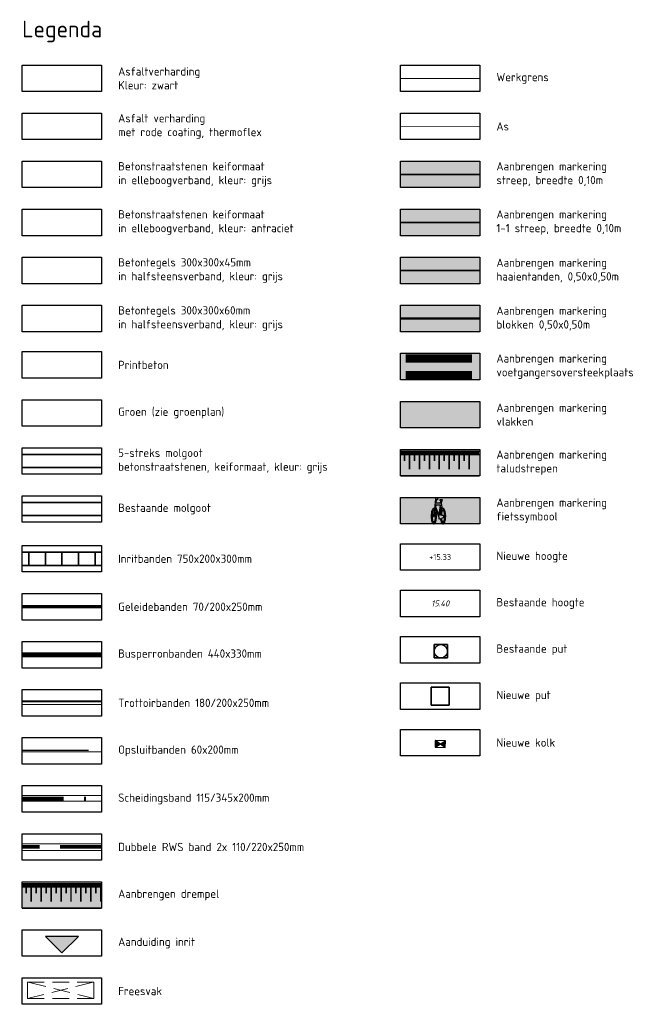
# Model space of a CAD drawing. Header units: metres. Extents: x -5 to 205656, y -9 to 393038.
# Tile 25 of 29: x 205618 to 205656, y 390983 to 391043. Entities that reach past the tile are written whole.
import ezdxf

# ---------------------------------------------------------------- set-up
doc = ezdxf.new("R2010")
doc.units = ezdxf.units.M
for name, pattern in [('AM-AS-SO', [16, 10, -2, 2, -2]), ('DASHDOT', [1, 0.5, -0.25, 0, -0.25]), ('DASHED', [0.75, 0.5, -0.25]), ('VH-OPSLUITBAND_100X200', [16, 8, -2, 4, -2]), ('VH-TROTTOIRBAND_180-200', [20, 10, -2, 2, -2, 2, -2]), ('VW-1-1_STREEP', [2, 1, -1])]:
    doc.linetypes.add(name, pattern=pattern)
for name, color, linetype, lineweight in [('B-OI-RI-BRAND_RIOOLPUT-S', 253, 'Continuous', 25), ('B-WE-OG-HOOGTEPUNT-T18', 252, 'Continuous', 18), ('Freesvakken_nle', 7, 'DASHED', 20), ('N-WE-AM-AS_WEG-G', 10, 'AM-AS-SO', 18), ('N-WE-OG-HOOGTEPUNT-T25', 7, 'Continuous', 25), ('N-WE-RI-HWA_KOLK_STRAATKOLK-S-100', 150, 'Continuous', 25), ('N-WE-VH-KANTOPSLUITING_BUSPERRONBAND', 4, 'Continuous', 15), ('N-WE-VH-KANTOPSLUITING_INRIT', 40, 'Continuous', 15), ('N-WE-VH-KANTOPSLUITING_INRITBANDEN', 7, 'Continuous', 35), ('N-WE-VH-KANTOPSLUITING_MOLGOOT', 253, 'Continuous', 15), ('N-WE-VH-KANTOPSLUITING_OPSLUITBAND_100X200-G', 7, 'VH-OPSLUITBAND_100X200', 30), ('N-WE-VH-KANTOPSLUITING_TROTTOIRBAND_180 200-G', 6, 'VH-TROTTOIRBAND_180-200', 40), ('N-WE-VH-KANTOPSLUITING_VOORKANTBAND-G', 7, 'Continuous', 15), ('N-WE-VH-VERHARDING_MOLGOOT-BESTAAND', 31, 'Continuous', 18), ('N-WE-VW-MARKERING_DWARS_DRIEHOEK_5050-G', 255, 'VW-HAAIETAND50-L-N', 35), ('N-WE-VW-MARKERING_DWARS_OVERSTEEK_BLOKSTREEP50-G', 255, 'VW-BLOK50-N', 50), ('N-WE-VW-MARKERING_LANGS_STREEP_11-G', 255, 'VW-1-1_STREEP', 13), ('N-WE-VW-MARKERING_SYMBOOL-S', 255, 'Continuous', 25), ('RWS banden', 130, 'DASHED', 40), ('Scheidingsband', 10, 'DASHDOT', 40), ('X-XX-Al-LEGEND-A-grijs', 251, 'Continuous', 25), ('X-XX-AL-WERKGRENS-G', 1, 'FENCELINE1', 15)]:
    doc.layers.add(name, color=color, linetype=linetype, lineweight=lineweight)
doc.layers.add('N-OI-RI-HWA_RIOOLPUT-G', color=150, linetype='Continuous', lineweight=35, true_color=0x007fff)
doc.layers.add('X-XX-Al-LEGEND-A-rood', color=7, linetype='Continuous', lineweight=25, true_color=0xf46666)
for name, color, linetype in [('N-WE-IE-INRIT_DRIEHOEKJE-S', 7, 'Continuous'), ('N-WE-VH-PLATEAU-G', 7, 'Continuous'), ('N-WE-VW-MARKERING_LANGS_STREEP-G', 255, 'Continuous'), ('N-WE-VW-MARKERING_PUNTSTUK', 255, 'Continuous'), ('N-WE-VW-MARKERING_VOP', 255, 'Continuous'), ('X-XX-AL-LEGENDA-G', 7, 'Continuous')]:
    doc.layers.add(name, color=color, linetype=linetype)
doc.styles.add('NLCS-ISO', font='NLCS-ISO.ttf')
doc.styles.add('NLCS-ISO-M200-T18', font='NLCS-ISO.ttf', dxfattribs={"height": 0.36})
doc.linetypes.add('FENCELINE1', pattern='A,6.35,-2.54,[133,ltypeshp.shx,S=2.54,R=0,X=-2.54,Y=0],-2.54,25.4', length=36.83)
doc.linetypes.add('VW-BLOK50-N', pattern='A,0,-0.5,[148,NLCS.SHX,S=1,R=0,X=-0.5,Y=0],-0.5', length=1)
doc.linetypes.add('VW-HAAIETAND50-L-N', pattern='A,0,-0.5,[150,NLCS.SHX,S=1,R=0,X=-0.625,Y=-0.25],-0.5', length=1)

# ---------------------------------------------------------------- blocks, each defined once
blk = doc.blocks.new('*U202')
at = {"layer": 'N-WE-VH-PLATEAU-G', "transparency": 33554687}
h = blk.add_hatch(color=251, dxfattribs=at)
h.dxf.hatch_style = 1
h.paths.add_polyline_path([(4.8, -0.5), (4.8, 0.8), (0, 0.8), (0, -0.5)])
at = {"layer": 'N-WE-VH-PLATEAU-G', "color": 7, "true_color": 0xffffff}
for points, const_width in [([(0, 0.9), (4.8, 0.9)], 0.2), ([(0.25, 0.4), (0.25, 0.8)], 0.1), ([(0.55, -0.1), (0.55, 0.8)], 0.1), ([(0.85, 0.4), (0.85, 0.8)], 0.1), ([(1.15, -0.1), (1.15, 0.8)], 0.1), ([(1.45, 0.4), (1.45, 0.8)], 0.1), ([(1.75, -0.1), (1.75, 0.8)], 0.1), ([(2.05, 0.4), (2.05, 0.8)], 0.1), ([(2.35, -0.1), (2.35, 0.8)], 0.1), ([(2.65, 0.4), (2.65, 0.8)], 0.1), ([(2.95, -0.1), (2.95, 0.8)], 0.1), ([(3.25, 0.4), (3.25, 0.8)], 0.1), ([(3.55, -0.1), (3.55, 0.8)], 0.1), ([(3.85, 0.4), (3.85, 0.8)], 0.1), ([(4.15, -0.1), (4.15, 0.8)], 0.1), ([(4.45, 0.4), (4.45, 0.8)], 0.1), ([(4.75, -0.1), (4.75, 0.8)], 0.1)]:
    blk.add_lwpolyline(points, dxfattribs=dict(at, const_width=const_width))
at = {"layer": 'N-WE-VH-PLATEAU-G'}
for points in [[(0, 1), (4.8, 1)], [(0, -0.5), (4.8, -0.5)]]:
    blk.add_lwpolyline(points, dxfattribs=at)
at = {"layer": 'N-WE-VH-PLATEAU-G', "color": 7, "true_color": 0xffffff}
blk.add_lwpolyline([(0, 0.8), (4.8, 0.8)], dxfattribs=at)
blk = doc.blocks.new('*U65')
at = {"layer": 'N-WE-IE-INRIT_DRIEHOEKJE-S'}
h = blk.add_hatch(color=256, dxfattribs=at)
h.dxf.hatch_style = 1
h.paths.add_polyline_path([(1, 1.2), (-1, 1.2), (0, 0.2)])
blk.add_lwpolyline([(1, 1.2), (-1, 1.2), (0, 0.2)], close=True, dxfattribs=at)
blk = doc.blocks.new('*U242')
at = {"layer": 'N-WE-VH-PLATEAU-G', "transparency": 33554687}
h = blk.add_hatch(color=251, dxfattribs=at)
h.dxf.hatch_style = 1
h.paths.add_polyline_path([(0.8, -0.5), (0.8, 0.8), (0, 0.8), (0, -0.5)])
at = {"layer": 'N-WE-VH-PLATEAU-G', "color": 7, "true_color": 0xffffff}
for points, const_width in [([(0, 0.9), (4.75, 0.9)], 0.2), ([(0.25, 0.4), (0.25, 0.8)], 0.1), ([(0.55, -0.1), (0.55, 0.8)], 0.1), ([(0.85, 0.4), (0.85, 0.8)], 0.1), ([(1.15, -0.1), (1.15, 0.8)], 0.1), ([(1.45, 0.4), (1.45, 0.8)], 0.1), ([(1.75, -0.1), (1.75, 0.8)], 0.1), ([(2.05, 0.4), (2.05, 0.8)], 0.1), ([(2.35, -0.1), (2.35, 0.8)], 0.1), ([(2.65, 0.4), (2.65, 0.8)], 0.1), ([(2.95, -0.1), (2.95, 0.8)], 0.1), ([(3.25, 0.4), (3.25, 0.8)], 0.1), ([(3.55, -0.1), (3.55, 0.8)], 0.1), ([(3.85, 0.4), (3.85, 0.8)], 0.1), ([(4.15, -0.1), (4.15, 0.8)], 0.1)]:
    blk.add_lwpolyline(points, dxfattribs=dict(at, const_width=const_width))
at = {"layer": 'N-WE-VH-PLATEAU-G'}
for points in [[(0, 1), (4.75, 1)], [(0, -0.5), (4.75, -0.5)]]:
    blk.add_lwpolyline(points, dxfattribs=at)
at = {"layer": 'N-WE-VH-PLATEAU-G', "color": 7, "true_color": 0xffffff}
blk.add_lwpolyline([(0, 0.8), (4.75, 0.8)], dxfattribs=at)
blk = doc.blocks.new('SVW-MARKERING_SYMBOOL_FIETS_2.0')
h = blk.add_hatch(color=256)
h.paths.add_polyline_path([(-0.089, 2), (-0.126, 2), (-0.126, 2), (-0.163, 2, 0.236068), (-0.199, 1.963), (-0.218, 1.908), (-0.294, 1.135, 0.006813), (-0.302, 1.145, 0.22312), (-0.365, 1.174, 0.22312), (-0.427, 1.145, 0.090648), (-0.507, 1.002, 0.047451), (-0.549, 0.828, 0.035374), (-0.566, 0.587, 0.035374), (-0.549, 0.347, 0.047451), (-0.507, 0.172, 0.090648), (-0.427, 0.029, 0.22312), (-0.365, 0, 0.22312), (-0.302, 0.029, 0.090648), (-0.222, 0.172, 0.047451), (-0.18, 0.347, 0.035374), (-0.163, 0.587, 0.035374), (-0.18, 0.828, 0.047451), (-0.222, 1.002, 0.038864), (-0.25, 1.067), (-0.242, 1.161), (0.002, 0.525), (0.002, 0.44, 0.544665), (0.057, 0.385), (0.141, 0.403, 0.008345), (0.148, 0.347, 0.047451), (0.19, 0.172, 0.090648), (0.27, 0.029, 0.22312), (0.333, 0, 0.22312), (0.395, 0.029, 0.090648), (0.475, 0.172, 0.047451), (0.517, 0.347, 0.035374), (0.534, 0.587, 0.035374), (0.517, 0.828, 0.047451), (0.475, 1.002, 0.090648), (0.395, 1.145, 0.22312), (0.333, 1.174, 0.22312), (0.27, 1.145, 0.006813), (0.262, 1.135), (0.186, 1.541), (0.204, 1.688), (0.223, 1.67), (0.259, 1.835, 0.548946), (0.241, 1.853), (0.112, 1.853), (0.112, 1.78), (0.159, 1.733), (0.149, 1.596), (-0.203, 1.596), (-0.185, 1.799, -0.281777), (-0.126, 1.835), (-0.089, 1.835)])
h.paths.add_polyline_path([(0.131, 1.431), (0.039, 0.679), (0.002, 0.679), (-0.231, 1.286), (-0.218, 1.431)], flags=16)
h.paths.add_polyline_path([(0.168, 1.303), (0.216, 1.062, 0.035986), (0.19, 1.002, 0.047451), (0.148, 0.828, 0.021905), (0.133, 0.679), (0.094, 0.679)], flags=16)
h.paths.add_polyline_path([(-0.327, 1.026, -0.01664), (-0.313, 1.004), (-0.346, 0.752), (-0.383, 0.661), (-0.383, 0.55, 0.720759), (-0.365, 0.532, 0.162278), (-0.346, 0.55), (-0.31, 0.624), (-0.273, 0.807), (-0.266, 0.883, -0.030907), (-0.247, 0.776, -0.028874), (-0.236, 0.587, -0.028874), (-0.247, 0.399, -0.039407), (-0.274, 0.263, -0.080527), (-0.327, 0.149, -0.24906), (-0.365, 0.128, -0.24906), (-0.403, 0.149, -0.080527), (-0.455, 0.263, -0.039407), (-0.482, 0.399, -0.028874), (-0.493, 0.587, -0.028874), (-0.482, 0.776, -0.039407), (-0.455, 0.912, -0.080527), (-0.403, 1.026, -0.24906), (-0.365, 1.046, -0.24906)], flags=16)
h.paths.add_polyline_path([(0.333, 1.046, -0.24906), (0.371, 1.026, -0.080527), (0.423, 0.912, -0.039407), (0.45, 0.776, -0.028874), (0.461, 0.587, -0.028874), (0.45, 0.399, -0.039407), (0.423, 0.263, -0.080527), (0.371, 0.149, -0.24906), (0.333, 0.128, -0.24906), (0.295, 0.149, -0.080527), (0.242, 0.263, -0.039407), (0.215, 0.399, -0.003097), (0.213, 0.419), (0.333, 0.459), (0.369, 0.532), (0.369, 0.642, 0.414214), (0.333, 0.679), (0.207, 0.679, -0.014843), (0.215, 0.776, -0.039407), (0.242, 0.912, -0.080527), (0.295, 1.026, -0.24906)], flags=16)
at = {"flags": 128}
for points in [[(-0.294, 1.135), (-0.218, 1.908), (-0.199, 1.963, -0.414214), (-0.126, 2), (-0.089, 2), (-0.089, 1.835), (-0.126, 1.835, 0.281777), (-0.185, 1.799), (-0.203, 1.596), (0.149, 1.596), (0.159, 1.733), (0.112, 1.78), (0.112, 1.853), (0.241, 1.853, -0.548946), (0.259, 1.835), (0.223, 1.67), (0.204, 1.688), (0.186, 1.541), (0.262, 1.135)], [(-0.302, 1.145, 0.22312), (-0.365, 1.174, 0.22312), (-0.427, 1.145, 0.090648), (-0.507, 1.002, 0.047451), (-0.549, 0.828, 0.035374), (-0.566, 0.587, 0.035374), (-0.549, 0.347, 0.047451), (-0.507, 0.172, 0.090648), (-0.427, 0.029, 0.22312), (-0.365, 0, 0.22312), (-0.302, 0.029, 0.090648), (-0.222, 0.172, 0.047451), (-0.18, 0.347, 0.035374), (-0.163, 0.587, 0.035374), (-0.18, 0.828, 0.047451), (-0.222, 1.002, 0.038864), (-0.25, 1.067), (-0.242, 1.161), (0.002, 0.525), (0.002, 0.44, 0.544665), (0.057, 0.385), (0.141, 0.403, 0.008345), (0.148, 0.347, 0.047451), (0.19, 0.172, 0.090648), (0.27, 0.029, 0.22312), (0.333, 0, 0.22312), (0.395, 0.029, 0.090648), (0.475, 0.172, 0.047451), (0.517, 0.347, 0.035374), (0.534, 0.587, 0.035374), (0.517, 0.828, 0.047451), (0.475, 1.002, 0.090648), (0.395, 1.145, 0.22312), (0.333, 1.174, 0.22312), (0.27, 1.145)]]:
    blk.add_lwpolyline(points, format="xyb", dxfattribs=at)
for points in [[(-0.266, 0.883), (-0.273, 0.807), (-0.31, 0.624), (-0.346, 0.55, -0.162278), (-0.365, 0.532, -0.720759), (-0.383, 0.55), (-0.383, 0.661), (-0.346, 0.752), (-0.313, 1.004, 0.01664), (-0.327, 1.026, 0.24906), (-0.365, 1.046, 0.24906), (-0.403, 1.026, 0.080527), (-0.455, 0.912, 0.039407), (-0.482, 0.776, 0.028874), (-0.493, 0.587, 0.028874), (-0.482, 0.399, 0.039407), (-0.455, 0.263, 0.080527), (-0.403, 0.149, 0.24906), (-0.365, 0.128, 0.24906), (-0.327, 0.149, 0.080527), (-0.274, 0.263, 0.039407), (-0.247, 0.399, 0.028874), (-0.236, 0.587, 0.028874), (-0.247, 0.776, 0.030907)], [(0.216, 1.062, 0.035986), (0.19, 1.002, 0.047451), (0.148, 0.828, 0.021905), (0.133, 0.679), (0.094, 0.679), (0.168, 1.303)], [(0.461, 0.587, 0.028874), (0.45, 0.776, 0.039407), (0.423, 0.912, 0.080527), (0.371, 1.026, 0.24906), (0.333, 1.046, 0.24906), (0.295, 1.026, 0.080527), (0.242, 0.912, 0.039407), (0.215, 0.776, 0.014843), (0.207, 0.679), (0.333, 0.679, -0.414214), (0.369, 0.642), (0.369, 0.532), (0.333, 0.459), (0.213, 0.419, 0.003097), (0.215, 0.399, 0.039407), (0.242, 0.263, 0.080527), (0.295, 0.149, 0.24906), (0.333, 0.128, 0.24906), (0.371, 0.149, 0.080527), (0.423, 0.263, 0.039407), (0.45, 0.399, 0.028874)]]:
    blk.add_lwpolyline(points, format="xyb", close=True, dxfattribs=at)
blk.add_lwpolyline([(-0.231, 1.286), (0.002, 0.679), (0.039, 0.679), (0.131, 1.431), (-0.218, 1.431)], close=True, dxfattribs=at)
for centre, start, end in [((-0.652, 0.855), 38.12736, 39.6888), ((0.62, 0.855), 140.3112, 141.87264)]:
    blk.add_arc(centre, 0.455, start, end)
blk = doc.blocks.new('SRI-KOLK_STRAAT-SO')
h = blk.add_hatch(color=256)
h.dxf.hatch_style = 1
h.paths.add_polyline_path([(-1.125, 0), (0, 0.75), (-1.125, 1.5)])
h.paths.add_polyline_path([(1.125, 0), (1.125, 1.5), (0, 0.75)])
for p, q in [((-1.125, 0), (1.125, 1.5)), ((1.125, 0), (-1.125, 1.5))]:
    blk.add_line(p, q)
blk.add_lwpolyline([(-1.125, 0), (1.125, 0), (1.125, 1.5), (-1.125, 1.5)], close=True)
blk = doc.blocks.new('B-SRI-PUT_SWA-SO')
at = {"flags": 128}
blk.add_lwpolyline([(-0.4, 0.4), (0.4, 0.4), (0.4, -0.4), (-0.4, -0.4)], close=True, dxfattribs=at)
at = {"lineweight": -3, "flags": 128}
blk.add_lwpolyline([(0.4, -0.4), (0.4, 0.4), (-0.4, 0.4), (-0.4, -0.4)], close=True, dxfattribs=at)
at = {"lineweight": -3}
blk.add_circle((0, 0), 0.4, dxfattribs=at)

msp = doc.modelspace()

# ---------------------------------------------------------------- hatches: boundary and pattern name
at = {"layer": 'N-WE-VW-MARKERING_PUNTSTUK'}
h = msp.add_hatch(color=256, dxfattribs=at)
h.dxf.hatch_style = 1
h.paths.add_polyline_path([(205646.068, 391018.843), (205641.713, 391019.547), (205641.703, 391018.121)])
at = {"layer": 'X-XX-Al-LEGEND-A-grijs'}
h = msp.add_hatch(color=256, dxfattribs=at)
h.dxf.hatch_style = 1
h.paths.add_polyline_path([(205641.268, 391034.143), (205646.068, 391034.143), (205646.068, 391032.543), (205641.268, 391032.543)])
h = msp.add_hatch(color=256, dxfattribs=at)
h.dxf.hatch_style = 1
h.paths.add_polyline_path([(205641.268, 391031.243), (205646.068, 391031.243), (205646.068, 391029.643), (205641.268, 391029.643)])
h = msp.add_hatch(color=256, dxfattribs=at)
h.dxf.hatch_style = 1
h.paths.add_polyline_path([(205641.268, 391028.343), (205646.068, 391028.343), (205646.068, 391026.743), (205641.268, 391026.743)])
h = msp.add_hatch(color=256, dxfattribs=at)
h.dxf.hatch_style = 1
h.paths.add_polyline_path([(205641.268, 391025.443), (205646.068, 391025.443), (205646.068, 391023.843), (205641.268, 391023.843)])
h = msp.add_hatch(color=256, dxfattribs=at)
h.dxf.hatch_style = 1
h.paths.add_polyline_path([(205641.268, 391022.543), (205646.068, 391022.543), (205646.068, 391020.943), (205641.268, 391020.943)])
h = msp.add_hatch(color=256, dxfattribs=at)
h.dxf.hatch_style = 1
h.paths.add_polyline_path([(205641.268, 391019.643), (205646.068, 391019.643), (205646.068, 391018.043), (205641.268, 391018.043)])
h = msp.add_hatch(color=256, dxfattribs=at)
h.dxf.hatch_style = 1
h.paths.add_polyline_path([(205641.268, 391016.743), (205646.068, 391016.743), (205646.068, 391015.143), (205641.268, 391015.143)])
at = {"layer": 'X-XX-Al-LEGEND-A-rood', "transparency": 33554687}
h = msp.add_hatch(color=256, dxfattribs=at)
h.dxf.hatch_style = 1
h.paths.add_polyline_path([(205641.268, 391013.843), (205646.068, 391013.843), (205646.068, 391012.243), (205641.268, 391012.243)])

# ---------------------------------------------------------------- linework, layer by layer
at = {"layer": 'Freesvakken_nle', "color": 7, "ltscale": 2}
for points in [[(205618.754, 390983.587), (205622.754, 390983.587), (205622.754, 390984.587), (205618.754, 390984.587), (205618.754, 390983.587)], [(205618.754, 390983.587), (205622.754, 390984.587)], [(205622.754, 390983.587), (205618.754, 390984.587)]]:
    msp.add_lwpolyline(points, dxfattribs=at)
at = {"layer": 'N-OI-RI-HWA_RIOOLPUT-G', "color": 150, "linetype": 'Continuous', "lineweight": 35, "true_color": 0x007fff}
for p, q in [((205644.218, 391002.393), (205643.118, 391002.393)), ((205643.118, 391002.393), (205643.118, 391001.293)), ((205644.218, 391001.293), (205644.218, 391002.393)), ((205643.118, 391001.293), (205644.218, 391001.293))]:
    msp.add_line(p, q, dxfattribs=at)
at = {"layer": 'N-WE-AM-AS_WEG-G'}
msp.add_lwpolyline([(205641.268, 391036.243), (205646.068, 391036.22)], dxfattribs=at)
at = {"layer": 'N-WE-VH-KANTOPSLUITING_BUSPERRONBAND', "const_width": 0.3}
msp.add_lwpolyline([(205618.423, 391004.343), (205623.223, 391004.343)], dxfattribs=at)
at = {"layer": 'N-WE-VH-KANTOPSLUITING_INRIT', "const_width": 0.2}
msp.add_lwpolyline([(205618.423, 391007.243), (205623.223, 391007.243)], dxfattribs=at)
at = {"layer": 'N-WE-VH-KANTOPSLUITING_INRITBANDEN'}
for points in [[(205618.423, 391010.543), (205623.223, 391010.543)], [(205618.823, 391010.543), (205618.823, 391009.743)], [(205619.823, 391010.543), (205619.823, 391009.743)], [(205620.823, 391010.543), (205620.823, 391009.743)], [(205621.823, 391010.543), (205621.823, 391009.743)], [(205622.823, 391010.543), (205622.823, 391009.743)], [(205618.423, 391009.743), (205623.223, 391009.743)]]:
    msp.add_lwpolyline(points, dxfattribs=at)
at = {"layer": 'N-WE-VH-KANTOPSLUITING_MOLGOOT', "color": 165, "const_width": 0.1}
for points in [[(205618.423, 391016.443), (205623.223, 391016.443)], [(205618.423, 391015.643), (205623.223, 391015.643)]]:
    msp.add_lwpolyline(points, dxfattribs=at)
at = {"layer": 'N-WE-VH-KANTOPSLUITING_OPSLUITBAND_100X200-G', "ltscale": 0.5, "flags": 128}
msp.add_lwpolyline([(205618.423, 390998.593), (205623.223, 390998.593)], dxfattribs=at)
at = {"layer": 'N-WE-VH-KANTOPSLUITING_TROTTOIRBAND_180 200-G', "ltscale": 0.5, "flags": 128}
msp.add_lwpolyline([(205618.423, 391001.543), (205623.223, 391001.543)], dxfattribs=at)
at = {"layer": 'N-WE-VH-KANTOPSLUITING_VOORKANTBAND-G', "linetype": 'Continuous'}
msp.add_lwpolyline([(205618.423, 391001.343), (205623.223, 391001.343)], dxfattribs=at)
at = {"layer": 'N-WE-VH-KANTOPSLUITING_VOORKANTBAND-G', "linetype": 'Continuous', "ltscale": 0.2}
msp.add_lwpolyline([(205618.423, 390998.493), (205623.223, 390998.493)], dxfattribs=at)
at = {"layer": 'N-WE-VH-KANTOPSLUITING_VOORKANTBAND-G', "flags": 128}
for points in [[(205618.423, 390995.844), (205623.223, 390995.844)], [(205618.423, 390995.499), (205623.223, 390995.499)], [(205623.223, 390992.939), (205618.423, 390992.939)], [(205623.223, 390992.537), (205618.423, 390992.537)]]:
    msp.add_lwpolyline(points, dxfattribs=at)
at = {"layer": 'N-WE-VH-VERHARDING_MOLGOOT-BESTAAND', "const_width": 0.1}
for points in [[(205618.423, 391013.543), (205623.223, 391013.543)], [(205618.423, 391012.743), (205623.223, 391012.743)]]:
    msp.add_lwpolyline(points, dxfattribs=at)
at = {"layer": 'N-WE-VW-MARKERING_DWARS_DRIEHOEK_5050-G', "ltscale": 5}
msp.add_lwpolyline([(205641.268, 391027.543), (205646.068, 391027.543)], dxfattribs=at)
at = {"layer": 'N-WE-VW-MARKERING_DWARS_OVERSTEEK_BLOKSTREEP50-G', "ltscale": 5}
msp.add_lwpolyline([(205641.268, 391024.643), (205646.068, 391024.643)], dxfattribs=at)
at = {"layer": 'N-WE-VW-MARKERING_LANGS_STREEP-G', "const_width": 0.1}
msp.add_lwpolyline([(205641.268, 391033.343), (205646.068, 391033.343)], dxfattribs=at)
at = {"layer": 'N-WE-VW-MARKERING_LANGS_STREEP_11-G', "ltscale": 5, "const_width": 0.1, "flags": 128}
msp.add_lwpolyline([(205641.268, 391030.443), (205646.068, 391030.443)], dxfattribs=at)
at = {"layer": 'N-WE-VW-MARKERING_VOP', "const_width": 0.5}
for points in [[(205641.589, 391022.227), (205645.589, 391022.228)], [(205641.589, 391021.227), (205645.589, 391021.228)]]:
    msp.add_lwpolyline(points, dxfattribs=at)
at = {"layer": 'RWS banden', "ltscale": 5}
for points in [[(205623.223, 390992.789), (205618.423, 390992.789)], [(205623.223, 390992.687), (205618.423, 390992.687)]]:
    msp.add_lwpolyline(points, dxfattribs=at)
at = {"layer": 'Scheidingsband', "ltscale": 5, "flags": 128}
for points in [[(205618.423, 390995.729), (205623.223, 390995.73)], [(205618.423, 390995.614), (205623.223, 390995.615)]]:
    msp.add_lwpolyline(points, dxfattribs=at)
at = {"layer": 'X-XX-AL-LEGENDA-G', "flags": 128}
for points in [[(205618.423, 391039.943), (205623.223, 391039.943), (205623.223, 391038.343), (205618.423, 391038.343)], [(205641.268, 391039.943), (205646.068, 391039.943), (205646.068, 391038.343), (205641.268, 391038.343)], [(205618.423, 391037.043), (205623.223, 391037.043), (205623.223, 391035.443), (205618.423, 391035.443)], [(205641.268, 391037.043), (205646.068, 391037.043), (205646.068, 391035.443), (205641.268, 391035.443)], [(205618.423, 391034.143), (205623.223, 391034.143), (205623.223, 391032.543), (205618.423, 391032.543)], [(205641.268, 391034.143), (205646.068, 391034.143), (205646.068, 391032.543), (205641.268, 391032.543)], [(205618.423, 391031.243), (205623.223, 391031.243), (205623.223, 391029.643), (205618.423, 391029.643)], [(205641.268, 391031.243), (205646.068, 391031.243), (205646.068, 391029.643), (205641.268, 391029.643)], [(205618.423, 391028.343), (205623.223, 391028.343), (205623.223, 391026.743), (205618.423, 391026.743)], [(205641.268, 391028.343), (205646.068, 391028.343), (205646.068, 391026.743), (205641.268, 391026.743)], [(205618.423, 391025.443), (205623.223, 391025.443), (205623.223, 391023.843), (205618.423, 391023.843)], [(205641.268, 391025.443), (205646.068, 391025.443), (205646.068, 391023.843), (205641.268, 391023.843)], [(205618.423, 391022.643), (205623.223, 391022.643), (205623.223, 391021.043), (205618.423, 391021.043)], [(205641.268, 391022.543), (205646.068, 391022.543), (205646.068, 391020.943), (205641.268, 391020.943)], [(205618.423, 391019.743), (205623.223, 391019.743), (205623.223, 391018.143), (205618.423, 391018.143)], [(205641.268, 391019.643), (205646.068, 391019.643), (205646.068, 391018.043), (205641.268, 391018.043)], [(205618.423, 391016.843), (205623.223, 391016.843), (205623.223, 391015.243), (205618.423, 391015.243)], [(205641.268, 391016.743), (205646.068, 391016.743), (205646.068, 391015.143), (205641.268, 391015.143)], [(205618.423, 391013.943), (205623.223, 391013.943), (205623.223, 391012.343), (205618.423, 391012.343)], [(205641.268, 391013.843), (205646.068, 391013.843), (205646.068, 391012.243), (205641.268, 391012.243)], [(205641.268, 391011.043), (205646.068, 391011.043), (205646.068, 391009.443), (205641.268, 391009.443)], [(205618.423, 391010.943), (205623.223, 391010.943), (205623.223, 391009.343), (205618.423, 391009.343)], [(205618.423, 391008.043), (205623.223, 391008.043), (205623.223, 391006.443), (205618.423, 391006.443)], [(205641.268, 391008.243), (205646.068, 391008.243), (205646.068, 391006.643), (205641.268, 391006.643)], [(205618.423, 391005.143), (205623.223, 391005.143), (205623.223, 391003.543), (205618.423, 391003.543)], [(205641.268, 391005.443), (205646.068, 391005.443), (205646.068, 391003.843), (205641.268, 391003.843)], [(205641.268, 391002.643), (205646.068, 391002.643), (205646.068, 391001.043), (205641.268, 391001.043)], [(205618.423, 391002.243), (205623.223, 391002.243), (205623.223, 391000.643), (205618.423, 391000.643)], [(205641.268, 390999.843), (205646.068, 390999.843), (205646.068, 390998.243), (205641.268, 390998.243)], [(205618.423, 390999.343), (205623.223, 390999.343), (205623.223, 390997.743), (205618.423, 390997.743)], [(205618.423, 390996.443), (205623.223, 390996.443), (205623.223, 390994.843), (205618.423, 390994.843)], [(205618.423, 390993.543), (205623.223, 390993.543), (205623.223, 390991.943), (205618.423, 390991.943)], [(205618.423, 390990.643), (205623.223, 390990.643), (205623.223, 390989.043), (205618.423, 390989.043)], [(205618.423, 390987.743), (205623.223, 390987.743), (205623.223, 390986.143), (205618.423, 390986.143)], [(205618.423, 390984.843), (205623.223, 390984.843), (205623.223, 390983.243), (205618.423, 390983.243)]]:
    msp.add_lwpolyline(points, close=True, dxfattribs=at)
at = {"layer": 'X-XX-AL-WERKGRENS-G', "ltscale": 0.2, "flags": 128}
msp.add_lwpolyline([(205641.268, 391039.143), (205646.068, 391039.143)], dxfattribs=at)

# ---------------------------------------------------------------- block references
at = {"layer": 'B-OI-RI-BRAND_RIOOLPUT-S', "color": 253, "linetype": 'Continuous', "lineweight": 25}
msp.add_blockref('B-SRI-PUT_SWA-SO', (205643.706, 391004.557, 19.59), dxfattribs=at)
at = {"layer": 'N-WE-IE-INRIT_DRIEHOEKJE-S'}
msp.add_blockref('*U65', (205620.823, 390986.143), dxfattribs=at)
at = {"layer": 'N-WE-RI-HWA_KOLK_STRAATKOLK-S-100', "xscale": 0.27, "yscale": 0.27, "zscale": 0.2, "rotation": 358.3781035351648}
msp.add_blockref('SRI-KOLK_STRAAT-SO', (205643.668, 390998.762), dxfattribs=at)
at = {"layer": 'N-WE-VH-PLATEAU-G'}
for name, p in [('*U242', (205641.268, 391015.643)), ('*U202', (205618.423, 390989.543))]:
    msp.add_blockref(name, p, dxfattribs=at)
at = {"layer": 'N-WE-VW-MARKERING_SYMBOOL-S', "xscale": 0.8, "yscale": 0.8}
msp.add_blockref('SVW-MARKERING_SYMBOOL_FIETS_2.0', (205643.577, 391012.239), dxfattribs=at)

# ---------------------------------------------------------------- texts
at = {"layer": 'B-WE-OG-HOOGTEPUNT-T18', "color": 252, "linetype": 'Continuous', "lineweight": 18, "insert": (205643.668, 391007.443), "char_height": 0.36, "attachment_point": 5, "style": 'NLCS-ISO'}
msp.add_mtext('{\\fNLCS-ISO|b0|i1|c0|p2;\\C256;15.40}', dxfattribs=at)
at = {"layer": 'N-WE-OG-HOOGTEPUNT-T25', "color": 7, "linetype": 'Continuous', "lineweight": 25, "insert": (205643.668, 391010.243), "char_height": 0.36, "attachment_point": 5, "style": 'NLCS-ISO-M200-T18'}
msp.add_mtext('{\\fNLCS-ISO|b0|i0|c0|p2;+15.33}', dxfattribs=at)
at = {"layer": 'X-XX-AL-LEGENDA-G', "width": 20, "attachment_point": 4, "style": 'NLCS-ISO'}
for s, insert, char_height in [('Legenda', (205618.423, 391041.968), 1), ('Asfaltverharding\\PKleur: zwart', (205624.223, 391039.143), 0.5), ('Werkgrens', (205647.068, 391039.143), 0.5), ('Asfalt verharding\\Pmet rode coating, thermoflex', (205624.223, 391036.243), 0.5), ('\\pxt0;As', (205647.068, 391036.243), 0.5), ('Betonstraatstenen keiformaat\\Pin elleboogverband, kleur: grijs', (205624.223, 391033.343), 0.5), ('Aanbrengen markering\\Pstreep, breedte 0,10m ', (205647.068, 391033.343), 0.5), ('Betonstraatstenen keiformaat\\Pin elleboogverband, kleur: antraciet', (205624.223, 391030.443), 0.5), ('Aanbrengen markering\\P1-1 streep, breedte 0,10m', (205647.068, 391030.443), 0.5), ('\\pxt0;Betontegels 300x300x45mm \\Pin halfsteensverband, kleur: grijs', (205624.223, 391027.543), 0.5), ('Aanbrengen markering\\Phaaientanden, 0,50x0,50m', (205647.068, 391027.543), 0.5), ('Betontegels 300x300x60mm \\Pin halfsteensverband, kleur: grijs', (205624.223, 391024.643), 0.5), ('Aanbrengen markering\\Pblokken 0,50x0,50m', (205647.068, 391024.643), 0.5), ('Aanbrengen markering\\Pvoetgangersoversteekplaats', (205647.068, 391021.743), 0.5), ('Printbeton ', (205624.223, 391021.843), 0.5), ('Groen (zie groenplan)', (205624.223, 391018.943), 0.5), ('Aanbrengen markering\\Pvlakken', (205647.068, 391018.843), 0.5), ('\\pxt0;5-streks molgoot\\Pbetonstraatstenen, keiformaat, kleur: grijs', (205624.223, 391016.043), 0.5), ('Aanbrengen markering\\Ptaludstrepen', (205647.068, 391015.943), 0.5), ('Bestaande molgoot', (205624.223, 391013.143), 0.5), ('Aanbrengen markering\\Pfietssymbool', (205647.068, 391013.043), 0.5), ('Inritbanden 750x200x300mm ', (205624.223, 391010.143), 0.5), ('Nieuwe hoogte', (205647.068, 391010.243), 0.5), ('Geleidebanden 70/200x250mm', (205624.223, 391007.243), 0.5), ('Bestaande hoogte ', (205647.068, 391007.443), 0.5), ('Busperronbanden 440x330mm', (205624.223, 391004.343), 0.5), ('Bestaande put', (205647.068, 391004.643), 0.5), ('Nieuwe put', (205647.068, 391001.843), 0.5), ('\\pxt0;Trottoirbanden 180/200x250mm', (205624.223, 391001.443), 0.5), ('Nieuwe kolk', (205647.068, 390999.043), 0.5), ('\\pxt0;Opsluitbanden 60x200mm', (205624.223, 390998.543), 0.5), ('\\pxt0;Scheidingsband 115/345x200mm', (205624.223, 390995.643), 0.5), ('\\pxt0;Dubbele RWS band 2x 110/220x250mm', (205624.223, 390992.743), 0.5), ('Aanbrengen drempel', (205624.223, 390989.843), 0.5), ('Aanduiding inrit ', (205624.223, 390986.943), 0.5), ('Freesvak', (205624.223, 390984.043), 0.5)]:
    msp.add_mtext(s, dxfattribs=dict(at, insert=insert, char_height=char_height))

doc.saveas('drawing.dxf')
